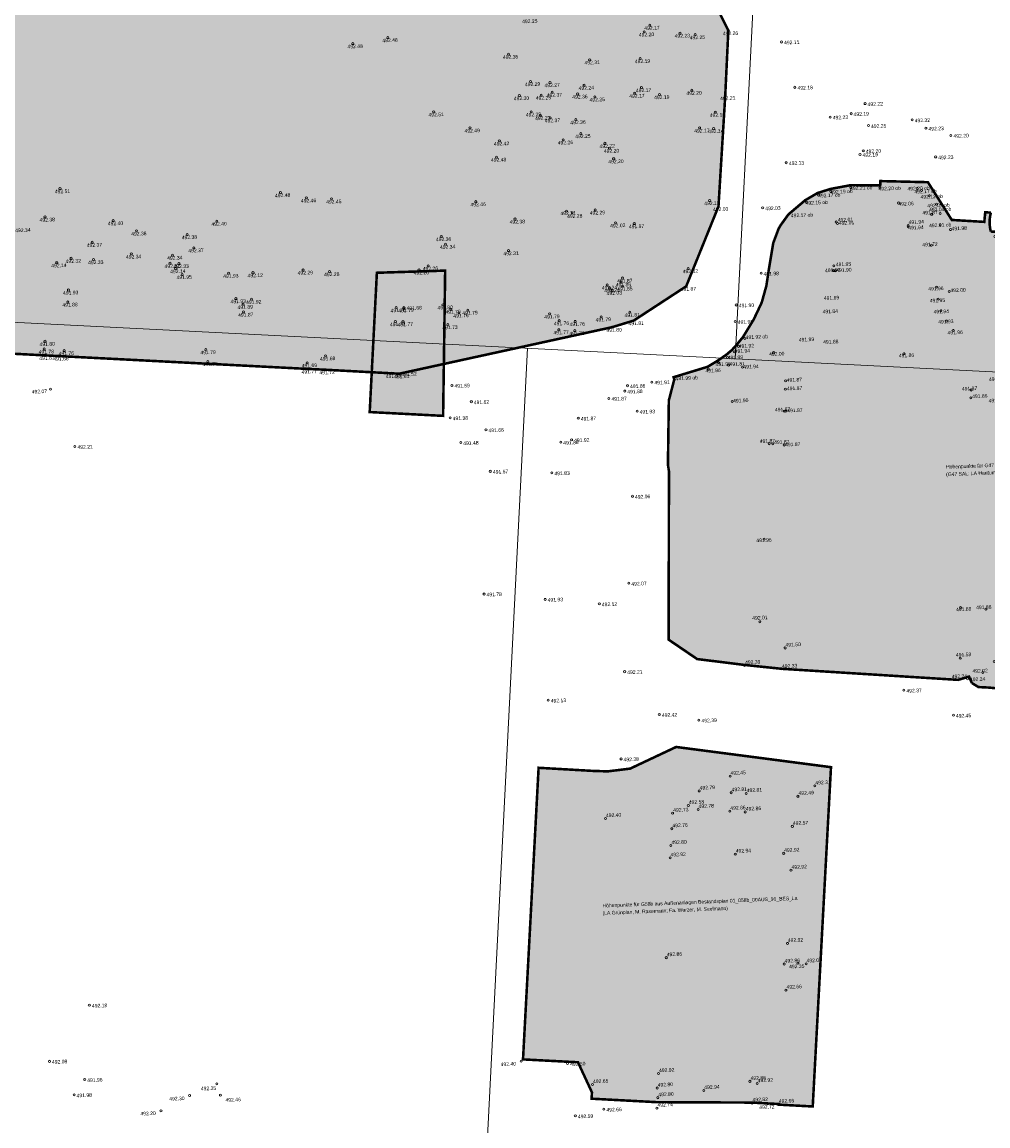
# Model space of a CAD drawing. Header units: millimetres. Extents: x 32690613 to 32693265, y 5342952 to 5344571.
# Tile 13 of 18: x 32692755 to 32692849, y 5344125 to 5344233. Entities that reach past the tile are written whole.
import ezdxf

# ---------------------------------------------------------------- set-up
doc = ezdxf.new("R2010")
doc.units = ezdxf.units.MM
doc.header["$LTSCALE"] = 20
doc.layers.get('0').update_dxf_attribs({"lineweight": 18})
doc.layers.get('Defpoints').update_dxf_attribs({"color": 11, "lineweight": 18})
for name, color, linetype, lineweight in [('Aufmaß_Schraff', 51, 'Continuous', 18), ('Aufmaß_Umriss', 40, 'Continuous', 18), ('Mpt-StBa_Höhe', 6, 'Continuous', 5), ('Mpt-StBa_Pkt', 4, 'Continuous', 9)]:
    doc.layers.add(name, color=color, linetype=linetype, lineweight=lineweight)
doc.styles.add('Arial', font='arial.ttf')

# ---------------------------------------------------------------- blocks, each defined once
blk = doc.blocks.new('A$C155A5C36')
at = {"layer": 'Aufmaß_Schraff'}
h = blk.add_hatch(color=256, dxfattribs=at)
h.dxf.hatch_style = 1
h.paths.add_polyline_path([(32692805.34, 5344160.08), (32692810.56, 5344159.78), (32692812.08, 5344159.73), (32692814.27, 5344160), (32692818.75, 5344162.11), (32692833.85, 5344160.14), (32692832.07, 5344127.06), (32692828.76, 5344127.24), (32692828.76, 5344127.3), (32692826.13, 5344127.44), (32692816.87, 5344127.48), (32692810.51, 5344127.82), (32692810.54, 5344128.44), (32692809.18, 5344131.37), (32692803.82, 5344131.65)])
at = {"layer": 'Aufmaß_Umriss', "const_width": 0.25}
blk.add_lwpolyline([(32692805.34, 5344160.08), (32692810.56, 5344159.78), (32692812.08, 5344159.73), (32692814.27, 5344160), (32692818.75, 5344162.11), (32692833.85, 5344160.14), (32692832.07, 5344127.06), (32692828.76, 5344127.24), (32692828.76, 5344127.3), (32692826.13, 5344127.44), (32692816.87, 5344127.48), (32692810.51, 5344127.82), (32692810.54, 5344128.44), (32692809.18, 5344131.37), (32692803.82, 5344131.65)], close=True, dxfattribs=at)
at = {"layer": 'Mpt-StBa_Pkt'}
for centre in [(32692824.01, 5344159.26), (32692820.99, 5344157.82), (32692824.11, 5344157.65), (32692832.27, 5344158.32), (32692825.59, 5344157.57), (32692830.63, 5344157.3), (32692818.41, 5344155.65), (32692819.94, 5344156.41), (32692820.9, 5344156.02), (32692823.99, 5344155.85), (32692825.49, 5344155.77), (32692811.86, 5344155.13), (32692818.33, 5344154.14), (32692830.08, 5344154.37), (32692818.24, 5344152.5), (32692818.16, 5344151.3), (32692824.52, 5344151.66), (32692829.24, 5344151.74), (32692829.95, 5344150.09), (32692829.6, 5344142.96), (32692817.79, 5344141.57), (32692829.29, 5344140.95), (32692830.63, 5344141.03), (32692831.42, 5344140.97), (32692829.46, 5344138.4), (32692817.04, 5344130.27), (32692810.59, 5344129.2), (32692816.9, 5344128.86), (32692821.45, 5344128.61), (32692825.95, 5344129.51), (32692826.66, 5344129.29), (32692816.97, 5344127.92), (32692816.88, 5344126.9), (32692826.15, 5344127.4), (32692827.7, 5344127.32), (32692828.72, 5344127.27)]:
    blk.add_circle(centre, 0.1, dxfattribs=at)
at = {"layer": 'Defpoints', "style": 'Arial'}
for s, p in [('Höhenpunkte für G58b aus Außenanlagen Bestandsplan 01_058b_00AUS_91_BES_La', (32692811.58, 5344146.46)), ('(LA Grünplan, M. Rasemann; Fa. Wurzer, M. Seelmann)', (32692811.58, 5344145.74))]:
    blk.add_text(s, height=0.35, rotation=2.2375, dxfattribs=at).set_placement(p)
at = {"layer": 'Mpt-StBa_Höhe', "style": 'Arial'}
for s, p in [('492.45 ', (32692824.06, 5344159.39)), ('492.31 ', (32692832.33, 5344158.45)), ('492.79 ', (32692821.05, 5344157.95)), ('492.81 ', (32692824.17, 5344157.78)), ('492.81 ', (32692825.64, 5344157.7)), ('492.49 ', (32692830.69, 5344157.43)), ('492.58 ', (32692819.99, 5344156.54)), ('492.40 ', (32692811.91, 5344155.26)), ('492.73 ', (32692818.47, 5344155.78)), ('492.78 ', (32692820.95, 5344156.15)), ('492.86 ', (32692824.04, 5344155.98)), ('492.86 ', (32692825.55, 5344155.9)), ('492.76 ', (32692818.39, 5344154.27)), ('492.57 ', (32692830.14, 5344154.5)), ('492.80 ', (32692818.3, 5344152.63)), ('492.92 ', (32692818.21, 5344151.43)), ('492.94 ', (32692824.57, 5344151.79)), ('492.92 ', (32692829.29, 5344151.87)), ('492.92 ', (32692830.01, 5344150.22)), ('492.92 ', (32692829.65, 5344143.09)), ('492.86 ', (32692817.84, 5344141.7)), ('492.86 ', (32692829.34, 5344141.08)), ('492.35 ', (32692829.77, 5344140.52)), ('492.05 ', (32692831.47, 5344141.1)), ('492.66 ', (32692829.52, 5344138.53)), ('492.92 ', (32692817.09, 5344130.4)), ('492.86 ', (32692826.01, 5344129.64)), ('492.92 ', (32692826.71, 5344129.42)), ('492.65 ', (32692810.65, 5344129.33)), ('492.80 ', (32692816.96, 5344128.99)), ('492.94 ', (32692821.5, 5344128.75)), ('492.80 ', (32692817.02, 5344128.05)), ('492.82 ', (32692826.21, 5344127.54)), ('492.66 ', (32692828.77, 5344127.4)), ('492.74 ', (32692816.94, 5344127.03)), ('492.72 ', (32692826.86, 5344126.81))]:
    blk.add_text(s, height=0.35, rotation=2.2375, dxfattribs=at).set_placement(p)
blk = doc.blocks.new('A$C78070446')
for p, q in [((4470129.58, 5343033.45), (4470100.95, 5342714.26)), ((4469482.47, 5342769.75), (4470232.05, 5342702.5)), ((4470080.73, 5342716.08), (4470043.07, 5342296.4))]:
    blk.add_line(p, q)
blk = doc.blocks.new('A$C6B13215B')
at = {"layer": 'Aufmaß_Schraff'}
h = blk.add_hatch(color=256, dxfattribs=at)
h.dxf.hatch_style = 1
edge = h.paths.add_edge_path()
edge.add_line((32692847.58, 5344168.35), (32692847.31, 5344168.97))
edge.add_line((32692847.31, 5344168.97), (32692846.25, 5344168.65))
edge.add_line((32692846.25, 5344168.65), (32692829.05, 5344169.73))
edge.add_line((32692829.05, 5344169.73), (32692826.83, 5344169.96))
edge.add_line((32692826.83, 5344169.96), (32692825.41, 5344170.11))
edge.add_line((32692825.41, 5344170.11), (32692820.8, 5344170.68))
edge.add_line((32692820.8, 5344170.68), (32692818.02, 5344172.57))
edge.add_line((32692818.02, 5344172.57), (32692818.05, 5344189))
edge.add_line((32692818.05, 5344189), (32692817.95, 5344189.62))
edge.add_line((32692817.95, 5344189.62), (32692818.04, 5344195.9))
edge.add_line((32692818.04, 5344195.9), (32692818.57, 5344197.94))
edge.add_line((32692818.57, 5344197.94), (32692818.5, 5344198.16))
edge.add_line((32692818.5, 5344198.16), (32692821.81, 5344199.17))
edge.add_line((32692821.81, 5344199.17), (32692822.79, 5344199.76))
edge.add_line((32692822.79, 5344199.76), (32692823.62, 5344200.33))
edge.add_line((32692823.62, 5344200.33), (32692824.19, 5344200.81))
edge.add_line((32692824.19, 5344200.81), (32692824.65, 5344201.32))
edge.add_line((32692824.65, 5344201.32), (32692825.26, 5344202.06))
edge.add_line((32692825.26, 5344202.06), (32692826.31, 5344203.78))
edge.add_line((32692826.31, 5344203.78), (32692826.98, 5344205.19))
edge.add_line((32692826.98, 5344205.19), (32692827.1, 5344205.45))
edge.add_line((32692827.1, 5344205.45), (32692827.55, 5344207.07))
edge.add_line((32692827.55, 5344207.07), (32692827.79, 5344208.67))
edge.add_line((32692827.79, 5344208.67), (32692828.22, 5344211.24))
edge.add_line((32692828.22, 5344211.24), (32692828.75, 5344212.65))
edge.add_line((32692828.75, 5344212.65), (32692828.93, 5344212.96))
edge.add_line((32692828.93, 5344212.96), (32692829.69, 5344214.02))
edge.add_line((32692829.69, 5344214.02), (32692831.33, 5344215.41))
edge.add_line((32692831.33, 5344215.41), (32692832.53, 5344216.11))
edge.add_line((32692832.53, 5344216.11), (32692833.79, 5344216.51))
edge.add_line((32692833.79, 5344216.51), (32692835.77, 5344216.88))
edge.add_line((32692835.77, 5344216.88), (32692838.65, 5344216.86))
edge.add_line((32692838.65, 5344216.86), (32692838.67, 5344217.28))
edge.add_line((32692838.67, 5344217.28), (32692843.3, 5344217.17))
edge.add_line((32692843.3, 5344217.17), (32692845.63, 5344213.49))
edge.add_line((32692845.63, 5344213.49), (32692848.8, 5344213.3))
edge.add_line((32692848.8, 5344213.3), (32692848.89, 5344214.24))
edge.add_line((32692848.89, 5344214.24), (32692849.44, 5344214.2))
edge.add_arc((32692852.97, 5344213.27), 3.66, 165.2846, 194.266)
edge.add_line((32692849.43, 5344212.37), (32692849.6, 5344212.36))
edge.add_line((32692849.6, 5344212.36), (32692849.6, 5344212.35))
edge.add_line((32692849.6, 5344212.35), (32692854.13, 5344212.12))
edge.add_line((32692854.13, 5344212.12), (32692853.8, 5344205.57))
edge.add_line((32692853.8, 5344205.57), (32692855.51, 5344205.5))
edge.add_line((32692855.51, 5344205.5), (32692856.36, 5344203.1))
edge.add_line((32692856.36, 5344203.1), (32692857.83, 5344201.03))
edge.add_line((32692857.83, 5344201.03), (32692858.59, 5344201.2))
edge.add_line((32692858.59, 5344201.2), (32692863.88, 5344201.25))
edge.add_line((32692863.88, 5344201.25), (32692868.92, 5344201.15))
edge.add_line((32692868.92, 5344201.15), (32692870.8, 5344200.83))
edge.add_line((32692870.8, 5344200.83), (32692871.57, 5344200.5))
edge.add_line((32692871.57, 5344200.5), (32692872.37, 5344200.18))
edge.add_line((32692872.37, 5344200.18), (32692873.05, 5344199.58))
edge.add_line((32692873.05, 5344199.58), (32692877.71, 5344198.77))
edge.add_line((32692877.71, 5344198.77), (32692878.34, 5344198.64))
edge.add_line((32692878.34, 5344198.64), (32692879.31, 5344198.52))
edge.add_line((32692879.31, 5344198.52), (32692878.72, 5344195.57))
edge.add_line((32692878.72, 5344195.57), (32692879.11, 5344193.31))
edge.add_line((32692879.11, 5344193.31), (32692879.05, 5344192.84))
edge.add_line((32692879.05, 5344192.84), (32692879.42, 5344192.03))
edge.add_line((32692879.42, 5344192.03), (32692879.31, 5344191.48))
edge.add_line((32692879.31, 5344191.48), (32692882.68, 5344188.83))
edge.add_line((32692882.68, 5344188.83), (32692883.13, 5344188.28))
edge.add_line((32692883.13, 5344188.28), (32692883.1, 5344187.75))
edge.add_line((32692883.1, 5344187.75), (32692883.54, 5344186.95))
edge.add_line((32692883.54, 5344186.95), (32692882.8, 5344180.36))
edge.add_line((32692882.8, 5344180.36), (32692882.63, 5344173.16))
edge.add_line((32692882.63, 5344173.16), (32692882.33, 5344169.69))
edge.add_line((32692882.33, 5344169.69), (32692881.88, 5344167.76))
edge.add_line((32692881.88, 5344167.76), (32692881.36, 5344167.53))
edge.add_line((32692881.36, 5344167.53), (32692878.91, 5344167.91))
edge.add_line((32692878.91, 5344167.91), (32692878.29, 5344167.73))
edge.add_line((32692878.29, 5344167.73), (32692878.08, 5344166.77))
edge.add_line((32692878.08, 5344166.77), (32692877.51, 5344166.67))
edge.add_line((32692877.51, 5344166.67), (32692877.15, 5344166.24))
edge.add_line((32692877.15, 5344166.24), (32692872.04, 5344166.28))
edge.add_line((32692872.04, 5344166.28), (32692866.24, 5344166.2))
edge.add_line((32692866.24, 5344166.2), (32692849.25, 5344167.9))
edge.add_line((32692849.25, 5344167.9), (32692848.23, 5344167.95))
edge.add_line((32692848.23, 5344167.95), (32692847.58, 5344168.35))
at = {"layer": 'Aufmaß_Umriss', "const_width": 0.25}
blk.add_lwpolyline([(32692847.58, 5344168.35), (32692847.31, 5344168.97), (32692846.25, 5344168.65), (32692829.05, 5344169.73), (32692826.83, 5344169.96), (32692825.41, 5344170.11), (32692820.8, 5344170.68), (32692818.02, 5344172.57), (32692818.05, 5344189), (32692817.95, 5344189.62), (32692818.04, 5344195.9), (32692818.57, 5344197.94), (32692818.5, 5344198.16), (32692821.81, 5344199.17), (32692822.79, 5344199.76), (32692823.62, 5344200.33), (32692824.19, 5344200.81), (32692824.65, 5344201.32), (32692825.26, 5344202.06), (32692826.31, 5344203.78), (32692826.98, 5344205.19), (32692827.1, 5344205.45), (32692827.55, 5344207.07), (32692827.79, 5344208.67), (32692828.22, 5344211.24), (32692828.75, 5344212.65), (32692828.93, 5344212.96), (32692829.69, 5344214.02), (32692831.33, 5344215.41), (32692832.53, 5344216.11), (32692833.79, 5344216.51), (32692835.77, 5344216.88), (32692838.65, 5344216.86), (32692838.67, 5344217.28), (32692843.3, 5344217.17), (32692845.63, 5344213.49), (32692848.8, 5344213.3), (32692848.89, 5344214.24), (32692849.44, 5344214.2, 0.127134), (32692849.43, 5344212.37), (32692849.6, 5344212.36), (32692849.6, 5344212.35), (32692854.13, 5344212.12), (32692853.8, 5344205.57), (32692855.51, 5344205.5), (32692856.36, 5344203.1), (32692857.83, 5344201.03), (32692858.59, 5344201.2), (32692863.88, 5344201.25), (32692868.92, 5344201.15), (32692870.8, 5344200.83), (32692871.57, 5344200.5), (32692872.37, 5344200.18), (32692873.05, 5344199.58), (32692877.71, 5344198.77), (32692878.34, 5344198.64), (32692879.31, 5344198.52), (32692878.72, 5344195.57), (32692879.11, 5344193.31), (32692879.05, 5344192.84), (32692879.42, 5344192.03), (32692879.31, 5344191.48), (32692882.68, 5344188.83), (32692883.13, 5344188.28), (32692883.1, 5344187.75), (32692883.54, 5344186.95), (32692882.8, 5344180.36), (32692882.63, 5344173.16), (32692882.33, 5344169.69), (32692881.88, 5344167.76), (32692881.36, 5344167.53), (32692878.91, 5344167.91), (32692878.29, 5344167.73), (32692878.08, 5344166.77), (32692877.51, 5344166.67), (32692877.15, 5344166.24), (32692872.04, 5344166.28), (32692866.24, 5344166.2), (32692849.25, 5344167.9), (32692848.23, 5344167.95), (32692847.58, 5344168.35)], format="xyb", dxfattribs=at)
at = {"layer": 'Mpt-StBa_Pkt'}
for centre in [(32692832.63, 5344215.9), (32692833.85, 5344216.28), (32692835.79, 5344216.64), (32692838.62, 5344216.62), (32692842.25, 5344216.55), (32692842.67, 5344216.37), (32692843.42, 5344215.85), (32692831.47, 5344215.22), (32692840.45, 5344215.14), (32692844.15, 5344215.02), (32692843.66, 5344214.04), (32692844.5, 5344214.12), (32692850.35, 5344213.7), (32692834.36, 5344213.29), (32692834.49, 5344213.14), (32692841.37, 5344212.82), (32692841.38, 5344212.95), (32692844.49, 5344213.01), (32692845.52, 5344212.55), (32692849.82, 5344211.88), (32692853.91, 5344211.96), (32692843.65, 5344211.02), (32692834.12, 5344208.55), (32692834.13, 5344209.01), (32692834.25, 5344208.54), (32692844.16, 5344206.93), (32692845.38, 5344206.51), (32692844.3, 5344205.76), (32692844.56, 5344204.64), (32692845.1, 5344203.63), (32692825.45, 5344201.93), (32692845.76, 5344202.72), (32692824.83, 5344201.17), (32692823.77, 5344200.07), (32692824.41, 5344200.64), (32692828.26, 5344200.55), (32692840.96, 5344200.45), (32692857.3, 5344199.78), (32692821.9, 5344198.95), (32692822.92, 5344199.56), (32692823.87, 5344199.35), (32692825.23, 5344199.13), (32692870.41, 5344199.08), (32692818.57, 5344197.94), (32692829.43, 5344197.8), (32692850.05, 5344198.06), (32692851, 5344198.01, 0), (32692876.22, 5344197.58), (32692829.4, 5344197), (32692847.51, 5344196.91), (32692824.22, 5344195.79), (32692847.48, 5344196.14), (32692849.95, 5344195.99), (32692829.29, 5344194.85), (32692829.44, 5344194.84), (32692827.83, 5344191.68), (32692828.17, 5344191.67), (32692829.29, 5344191.55), (32692876.17, 5344191.77), (32692880.71, 5344187.84), (32692857.45, 5344184.07), (32692861.51, 5344183.73), (32692865.37, 5344183.67), (32692827.34, 5344182.37), (32692869.5, 5344183.32), (32692873.26, 5344183.26), (32692846.49, 5344175.7), (32692848.96, 5344175.55), (32692826.92, 5344174.32), (32692829.37, 5344171.76), (32692846.46, 5344170.77), (32692876.09, 5344171.03), (32692879.95, 5344170.99, 0), (32692825.42, 5344170.05), (32692829.05, 5344169.73), (32692849.77, 5344170.44, 0), (32692846.25, 5344168.65), (32692848.66, 5344169.37), (32692875.43, 5344169.05, 0)]:
    blk.add_ellipse(centre, major_axis=(0.0679, 0.0734), ratio=1, dxfattribs=at)
at = {"layer": 'Defpoints', "style": 'Arial'}
for s, p in [('Höhenpunkte für G47 SAL und G48 Wertstoffhof aus Außenanlagen Bestandsplan', (32692845.08, 5344189.23)), ('(G47 SAL: LA Hautum; Fa. Huber Landschaftsbau. G48 Wertstoffhof: LA Hautum; Fa. ?)', (32692845.08, 5344188.51))]:
    blk.add_text(s, height=0.35, rotation=2.2375, dxfattribs=at).set_placement(p)
at = {"layer": 'Mpt-StBa_Höhe', "style": 'Arial'}
for s, p in [('492.17 ob', (32692832.6, 5344215.68)), ('492.19 ob', (32692833.79, 5344216.04)), ('492.21 ob', (32692835.72, 5344216.39)), ('492.20 ob', (32692838.49, 5344216.35)), ('492.20 ob', (32692841.31, 5344216.35)), ('492.17 ob', (32692841.99, 5344216.06)), ('492.12 ob', (32692842.59, 5344215.56)), ('492.15 ob', (32692831.38, 5344214.97)), ('492.06', (32692840.43, 5344214.87)), ('492.09 ob', (32692843.25, 5344214.7)), ('492.17 ob', (32692829.94, 5344213.74)), ('492.01 ', (32692834.52, 5344213.31)), ('491.87 ', (32692842.77, 5344214.01)), ('492.04 ob', (32692843.42, 5344214.3)), ('491.97 ', (32692850.41, 5344213.5)), ('492.01 ', (32692834.63, 5344213.02)), ('491.94 ', (32692841.39, 5344212.55)), ('491.94 ', (32692841.42, 5344213.09)), ('492.01 ob', (32692843.42, 5344212.77)), ('491.98 ', (32692845.62, 5344212.47)), ('491.92 ', (32692849.9, 5344211.74)), ('491.88 ', (32692853.23, 5344211.66)), ('491.72 ', (32692842.76, 5344210.9)), ('491.90 ', (32692833.27, 5344208.39)), ('491.95 ', (32692834.33, 5344208.97)), ('491.90 ', (32692834.37, 5344208.42)), ('491.96 ', (32692843.34, 5344206.6)), ('492.00', (32692845.5, 5344206.45)), ('491.69 ', (32692833.16, 5344205.69)), ('491.95 ', (32692843.49, 5344205.44)), ('491.84 ', (32692833.04, 5344204.37)), ('491.94 ', (32692843.86, 5344204.36)), ('491.93 ', (32692844.31, 5344203.38)), ('491.92 ob', (32692825.54, 5344201.87)), ('491.99 ', (32692830.72, 5344201.63)), ('491.96 ', (32692845.22, 5344202.32)), ('491.94', (32692824.47, 5344200.52)), ('491.92', (32692824.86, 5344201.01)), ('491.88 ', (32692833.09, 5344201.41)), ('491.99', (32692823.79, 5344199.89)), ('492.00', (32692827.82, 5344200.23)), ('491.86 ', (32692840.47, 5344200.08)), ('492. ', (32692856.67, 5344199.51)), ('491.96', (32692821.61, 5344198.61)), ('491.96', (32692822.6, 5344199.24)), ('491.81', (32692823.97, 5344199.25)), ('491.94', (32692825.31, 5344198.99)), ('492.00', (32692870.08, 5344198.76)), ('491.99 ob', (32692818.71, 5344197.86)), ('491.87', (32692829.54, 5344197.7)), ('491.93 ', (32692849.26, 5344197.78)), ('492.01 ', (32692851.13, 5344197.91)), ('491.98 ', (32692875.87, 5344197.25)), ('491.87', (32692829.56, 5344196.88)), ('491.87 ', (32692846.62, 5344196.85)), ('491.86 ', (32692847.62, 5344196.11)), ('491.90', (32692824.31, 5344195.68)), ('491.86 ', (32692849.23, 5344195.69)), ('491.87', (32692828.39, 5344194.81)), ('491.87', (32692829.59, 5344194.73)), ('491.87', (32692826.91, 5344191.74)), ('491.87', (32692828.31, 5344191.64)), ('491.87', (32692829.38, 5344191.41)), ('491.95 ', (32692875.91, 5344191.44)), ('492.01 ', (32692880.28, 5344187.5)), ('491.73 ', (32692857.61, 5344183.98)), ('491.75 ', (32692861.6, 5344183.6)), ('491.72 ', (32692865.46, 5344183.57)), ('491.76 ', (32692869.61, 5344183.22)), ('491.96 ', (32692826.58, 5344182.07)), ('491.74 ', (32692873.38, 5344183.14)), ('491.88', (32692846.05, 5344175.34)), ('491.88 ', (32692848.01, 5344175.53)), ('492.01 ', (32692826.18, 5344174.51)), ('491.50 ', (32692829.42, 5344171.89)), ('491.53 ', (32692846.04, 5344170.91)), ('492.02', (32692849.82, 5344170.23)), ('491.98 ', (32692876.21, 5344170.96)), ('492.02 ', (32692879.71, 5344170.68)), ('492.39 ', (32692825.48, 5344170.18)), ('492.33 ', (32692829.08, 5344169.81)), ('492.02', (32692847.65, 5344169.33)), ('492.24 ', (32692845.63, 5344168.8)), ('492.01 ', (32692874.99, 5344168.75))]:
    blk.add_text(s, height=0.35, rotation=2.2375, dxfattribs=at).set_placement(p)
blk = doc.blocks.new('A$C2E607BD9')
at = {"layer": 'Aufmaß_Umriss', "const_width": 0.25}
blk.add_lwpolyline([(32692728, 5344201.8), (32692757.17, 5344200.29), (32692758.54, 5344200.22), (32692782.76, 5344198.97), (32692784.49, 5344198.89), (32692790.98, 5344198.54), (32692791.75, 5344198.5), (32692812.49, 5344203.03), (32692814.62, 5344203.68), (32692819.73, 5344207.02), (32692822.88, 5344214.81), (32692823.54, 5344225.63), (32692823.84, 5344231.95), (32692823.03, 5344233.58)], dxfattribs=at)
at = {"layer": 'Mpt-StBa_Pkt'}
for centre in [(32692816.18, 5344232.49), (32692823.84, 5344231.95), (32692790.63, 5344231.28), (32692815.64, 5344231.83), (32692819.13, 5344231.71), (32692820.6, 5344231.56), (32692787.23, 5344230.68), (32692802.4, 5344229.65), (32692810.32, 5344229.11), (32692815.25, 5344229.23), (32692804.54, 5344226.99), (32692806.45, 5344226.89), (32692809.77, 5344226.63), (32692803.46, 5344225.62), (32692805.59, 5344225.66), (32692806.66, 5344225.95), (32692809.15, 5344225.77), (32692810.83, 5344225.49), (32692814.71, 5344225.85), (32692815.36, 5344226.41), (32692817.13, 5344225.72), (32692820.28, 5344226.13), (32692823.54, 5344225.63), (32692795.11, 5344224.04), (32692804.62, 5344224.03), (32692805.53, 5344223.68), (32692806.47, 5344223.45), (32692808.97, 5344223.28), (32692822.57, 5344223.99), (32692798.65, 5344222.46), (32692821.04, 5344222.47), (32692822.41, 5344222.41), (32692801.51, 5344221.2), (32692807.73, 5344221.3), (32692809.45, 5344221.92), (32692811.81, 5344220.96), (32692812.24, 5344220.49), (32692801.23, 5344219.62), (32692812.66, 5344219.46), (32692758.67, 5344216.54), (32692780.16, 5344216.16), (32692782.69, 5344215.64), (32692785.15, 5344215.54), (32692799.22, 5344215.27), (32692822.02, 5344215.39), (32692822.88, 5344214.81), (32692757.21, 5344213.78), (32692803.04, 5344213.58), (32692808.05, 5344214.34), (32692808.62, 5344214.18), (32692810.85, 5344214.46), (32692763.86, 5344213.42), (32692773.96, 5344213.37), (32692812.84, 5344213.21), (32692814.67, 5344213.13), (32692766.14, 5344212.42), (32692771.08, 5344212.07), (32692795.85, 5344211.88), (32692761.81, 5344211.31), (32692771.72, 5344210.78), (32692796.26, 5344211.13), (32692802.41, 5344210.5), (32692758.35, 5344209.32), (32692759.75, 5344209.75), (32692761.94, 5344209.63), (32692765.63, 5344210.18), (32692769.64, 5344210.06), (32692769.4, 5344209.27), (32692769.95, 5344208.75), (32692770.27, 5344209.24), (32692775.12, 5344208.3), (32692777.49, 5344208.35), (32692782.37, 5344208.61), (32692784.95, 5344208.46), (32692793.68, 5344208.61), (32692794.57, 5344209.02), (32692819.93, 5344208.76), (32692770.58, 5344208.18), (32692812.03, 5344207.15), (32692813.4, 5344207.44), (32692813.52, 5344207.83), (32692759.49, 5344206.66), (32692812.27, 5344206.88), (32692812.5, 5344206.63), (32692813.53, 5344207.04), (32692819.73, 5344207.02), (32692759.44, 5344205.49), (32692775.83, 5344205.82), (32692776.52, 5344205.27), (32692777.34, 5344205.77), (32692796.02, 5344205.22), (32692776.56, 5344204.52), (32692791.45, 5344204.95), (32692792.19, 5344204.94), (32692796.78, 5344204.78), (32692797.56, 5344204.43), (32692798.43, 5344204.7), (32692806.42, 5344204.33), (32692811.44, 5344204.05), (32692814.23, 5344204.49), (32692791.37, 5344203.59), (32692792.12, 5344203.57), (32692796.49, 5344203.3), (32692807.35, 5344203.67), (32692808.9, 5344203.6), (32692812.49, 5344203.03), (32692814.62, 5344203.68), (32692807.31, 5344202.79), (32692808.87, 5344202.7), (32692757.13, 5344200.91), (32692757.21, 5344201.66), (32692759.07, 5344200.75), (32692772.9, 5344200.85), (32692757.17, 5344200.29), (32692758.54, 5344200.22), (32692773.09, 5344199.7), (32692784.56, 5344200.24), (32692782.76, 5344198.97), (32692782.77, 5344199.57), (32692784.49, 5344198.89), (32692790.98, 5344198.54), (32692791.75, 5344198.5)]:
    blk.add_circle(centre, 0.1, dxfattribs=at)
at = {"layer": 'Mpt-StBa_Höhe', "style": 'Arial'}
for s, p in [('492.25', (32692803.74, 5344232.66)), ('492.17', (32692815.65, 5344232.01)), ('492.48', (32692790.11, 5344230.81)), ('492.20', (32692815.12, 5344231.36)), ('492.23', (32692818.61, 5344231.24)), ('492.25', (32692820.08, 5344231.09)), ('492.26', (32692823.31, 5344231.48)), ('492.48', (32692786.71, 5344230.21)), ('492.35', (32692801.87, 5344229.18)), ('492.35', (32692801.87, 5344229.18)), ('492.31', (32692809.82, 5344228.64)), ('492.31', (32692809.82, 5344228.64)), ('492.19', (32692814.73, 5344228.76)), ('492.19', (32692814.73, 5344228.76)), ('492.29', (32692804.01, 5344226.52)), ('492.27', (32692805.92, 5344226.42)), ('492.30', (32692802.93, 5344225.15)), ('492.25', (32692805.07, 5344225.19)), ('492.37', (32692806.14, 5344225.47)), ('492.36', (32692808.63, 5344225.3)), ('492.24', (32692809.25, 5344226.16)), ('492.17', (32692814.18, 5344225.38)), ('492.17', (32692814.83, 5344225.93)), ('492.19', (32692816.61, 5344225.25)), ('492.20', (32692819.76, 5344225.66)), ('492.21', (32692823.04, 5344225.16)), ('492.25', (32692810.31, 5344225.02)), ('492.51', (32692794.61, 5344223.56)), ('492.28', (32692804.1, 5344223.56)), ('492.27', (32692805, 5344223.21)), ('492.37', (32692805.95, 5344222.98)), ('492.18', (32692822.04, 5344223.52)), ('492.49', (32692798.12, 5344221.99)), ('492.36', (32692808.44, 5344222.81)), ('492.17', (32692820.52, 5344221.99)), ('492.14', (32692821.88, 5344221.94)), ('492.26', (32692807.21, 5344220.83)), ('492.25', (32692808.92, 5344221.45)), ('492.42', (32692800.99, 5344220.73)), ('492.22', (32692811.29, 5344220.49)), ('492.20', (32692811.71, 5344220.02)), ('492.48', (32692800.7, 5344219.15)), ('492.20', (32692812.14, 5344218.99)), ('492.51', (32692758.17, 5344216.07)), ('492.48', (32692779.64, 5344215.69)), ('492.46', (32692782.17, 5344215.17)), ('492.45', (32692784.63, 5344215.07)), ('492.46', (32692798.7, 5344214.8)), ('492.12', (32692821.5, 5344214.92)), ('492.38', (32692756.69, 5344213.31)), ('492.31', (32692807.47, 5344213.95)), ('492.28', (32692808.12, 5344213.67)), ('492.29', (32692810.33, 5344213.99)), ('492.03', (32692822.35, 5344214.34)), ('492.34', (32692754.31, 5344212.29)), ('492.40', (32692763.34, 5344212.95)), ('492.40', (32692773.44, 5344212.9)), ('492.38', (32692802.52, 5344213.11)), ('492.02', (32692812.32, 5344212.74)), ('491.97', (32692814.15, 5344212.66)), ('492.38', (32692765.62, 5344211.95)), ('492.38', (32692770.55, 5344211.6)), ('492.36', (32692795.33, 5344211.41)), ('492.37', (32692761.29, 5344210.84)), ('492.37', (32692761.29, 5344210.84)), ('492.37', (32692771.19, 5344210.31)), ('492.34', (32692795.73, 5344210.66)), ('492.32', (32692759.23, 5344209.28)), ('492.33', (32692761.42, 5344209.16)), ('492.34', (32692765.11, 5344209.7)), ('492.34', (32692769.12, 5344209.59)), ('492.31', (32692801.91, 5344210.03)), ('492.14', (32692757.82, 5344208.85)), ('492.32', (32692768.88, 5344208.8)), ('492.14', (32692769.42, 5344208.28)), ('492.33', (32692769.74, 5344208.77)), ('492.29', (32692781.85, 5344208.14)), ('492.28', (32692784.43, 5344207.99)), ('492.26', (32692793.16, 5344208.14)), ('492.26', (32692794.05, 5344208.55)), ('492.02', (32692819.4, 5344208.29)), ('491.95', (32692770.05, 5344207.71)), ('491.93', (32692774.59, 5344207.83)), ('492.12', (32692776.97, 5344207.88)), ('491.86', (32692812.87, 5344206.97)), ('491.87', (32692813, 5344207.35)), ('491.93', (32692758.97, 5344206.19)), ('492.24', (32692811.51, 5344206.68)), ('492.24', (32692811.75, 5344206.41)), ('492.03', (32692811.98, 5344206.16)), ('491.85', (32692813.01, 5344206.57)), ('491.87', (32692819.21, 5344206.55)), ('491.88', (32692758.91, 5344205.02)), ('491.93', (32692775.31, 5344205.35)), ('491.89', (32692776, 5344204.8)), ('491.92', (32692776.82, 5344205.29)), ('491.80', (32692795.49, 5344204.75)), ('491.87', (32692776.04, 5344204.04)), ('491.78', (32692790.92, 5344204.48)), ('491.79', (32692791.67, 5344204.47)), ('491.79', (32692796.26, 5344204.33)), ('491.76', (32692797.03, 5344203.96)), ('491.79', (32692797.91, 5344204.23)), ('491.79', (32692805.9, 5344203.86)), ('491.81', (32692813.73, 5344204.02)), ('491.77', (32692790.85, 5344203.12)), ('491.77', (32692791.6, 5344203.1)), ('491.73', (32692795.96, 5344202.82)), ('491.76', (32692806.83, 5344203.2)), ('491.76', (32692808.37, 5344203.13)), ('491.79', (32692810.91, 5344203.58)), ('491.80', (32692811.96, 5344202.56)), ('491.81', (32692814.12, 5344203.21)), ('491.77', (32692806.79, 5344202.32)), ('491.78', (32692808.35, 5344202.23)), ('491.78', (32692756.6, 5344200.44)), ('491.80', (32692756.69, 5344201.19)), ('491.79', (32692772.37, 5344200.38)), ('491.87', (32692756.65, 5344199.82)), ('491.86', (32692758.02, 5344199.75)), ('491.76', (32692758.55, 5344200.28)), ('491.68', (32692784.03, 5344199.77)), ('491.77', (32692772.56, 5344199.23)), ('491.77', (32692782.24, 5344198.5)), ('491.69', (32692782.25, 5344199.1)), ('491.72', (32692783.97, 5344198.42)), ('491.63', (32692790.45, 5344198.07)), ('491.61', (32692791.25, 5344198.03))]:
    blk.add_text(s, height=0.35, rotation=2.2375, dxfattribs=at).set_placement(p)
blk = doc.blocks.new('A$C321062E2')
at = {"layer": 'Aufmaß_Schraff'}
h = blk.add_hatch(color=256, dxfattribs=at)
h.dxf.hatch_style = 1
h.paths.add_polyline_path([(32692589.16, 5344387.08), (32692831.12, 5344372.78), (32692831.1, 5344368.56), (32692692.58, 5344376.55), (32692689.27, 5344374.23), (32692681.97, 5344377.03), (32692668.62, 5344377.53), (32692667.81, 5344374.05), (32692653.18, 5344374.82), (32692653.33, 5344380.28), (32692624.35, 5344381.07), (32692623.85, 5344378.73), (32692616.72, 5344379.23), (32692612.99, 5344382.41), (32692590.62, 5344382.71), (32692589.25, 5344383.14), (32692588.89, 5344383.35)])
h.paths.add_polyline_path([(32692814.39, 5344272.86), (32692819.34, 5344349.53), (32692823.4, 5344349.22), (32692818.62, 5344272.76)])
h.paths.add_polyline_path([(32692789.78, 5344458.67), (32692799.86, 5344457.97), (32692795.67, 5344440.98), (32692789.51, 5344441.38)])
h.paths.add_polyline_path([(32692543.39, 5344377.32), (32692549.95, 5344377.06), (32692547.03, 5344361.6), (32692543.47, 5344362.27)])
h.paths.add_polyline_path([(32692796.1, 5344199.45), (32692812.49, 5344203.03), (32692814.62, 5344203.68), (32692819.73, 5344207.02), (32692822.88, 5344214.81), (32692823.54, 5344225.63), (32692823.84, 5344231.95), (32692823.03, 5344233.58), (32692823.01, 5344234.64), (32692823.15, 5344238.72), (32692824.7, 5344248.47), (32692823.91, 5344248.73), (32692817.46, 5344270.2), (32692815.88, 5344270.27), (32692781.61, 5344270.15), (32692690.12, 5344276.21), (32692688.54, 5344276.11), (32692690.26, 5344317.11), (32692697.18, 5344329.32), (32692697.35, 5344339.16), (32692684.2, 5344339.39), (32692672.54, 5344328.19), (32692675.06, 5344313.22), (32692678.37, 5344307.03), (32692678.6, 5344288.75), (32692671.17, 5344283.6), (32692670.69, 5344265.75), (32692676.12, 5344221.48), (32692643.32, 5344228.99), (32692600.99, 5344203.75), (32692666.6, 5344202.13), (32692662.15, 5344107.83), (32692663.33, 5344084.15), (32692436.87, 5344096.13), (32692441.85, 5344221.24), (32692428.17, 5344221.79), (32692425.66, 5344164.48), (32692411.09, 5344164.95), (32692406.06, 5344079.87), (32692429.48, 5344079.62), (32692435.96, 5344084.09), (32692672.49, 5344070.02), (32692692.85, 5344064.48), (32692698.21, 5344132.93), (32692689.09, 5344189.81), (32692734.17, 5344190.46), (32692751.82, 5344191.07), (32692750.28, 5344200.65), (32692757.17, 5344200.29), (32692758.54, 5344200.22), (32692782.76, 5344198.97), (32692784.49, 5344198.89), (32692789.07, 5344198.64), (32692788.87, 5344194.76), (32692796.03, 5344194.39)])
at = {"layer": 'Aufmaß_Umriss', "const_width": 0.25}
blk.add_lwpolyline([(32692789.57, 5344208.34), (32692788.87, 5344194.76), (32692796.03, 5344194.39), (32692796.23, 5344208.55)], close=True, dxfattribs=at)
at = {"layer": 'Mpt-StBa_Pkt'}
for centre in [(32692792.22, 5344204.93, 491.68), (32692791.73, 5344198.48, 491.52)]:
    blk.add_ellipse(centre, major_axis=(-0.0707, 0.0707), ratio=1, start_param=3.926991, end_param=10.210176, dxfattribs=at)
at = {"layer": 'Mpt-StBa_Höhe', "style": 'Arial'}
for s, p in [('491,68', (32692792.47, 5344204.71)), ('491,52', (32692791.97, 5344198.26))]:
    blk.add_text(s, height=0.35, rotation=2.2375, dxfattribs=at).set_placement(p)

msp = doc.modelspace()

# ---------------------------------------------------------------- linework, layer by layer
at = {"layer": 'Mpt-StBa_Pkt'}
for centre in [(32692829.03, 5344230.84), (32692829.03, 5344230.84), (32692830.33, 5344226.42), (32692830.33, 5344226.42), (32692837.17, 5344224.83), (32692837.17, 5344224.83), (32692833.77, 5344223.52), (32692833.77, 5344223.52), (32692835.81, 5344223.85), (32692835.81, 5344223.85), (32692837.51, 5344222.69), (32692837.51, 5344222.69), (32692841.76, 5344223.24), (32692841.76, 5344223.24), (32692843.11, 5344222.43), (32692843.11, 5344222.43), (32692845.54, 5344221.73), (32692837, 5344220.23), (32692837, 5344220.23), (32692829.49, 5344219.07), (32692829.49, 5344219.07), (32692836.68, 5344219.88), (32692836.68, 5344219.88), (32692844.06, 5344219.63), (32692844.06, 5344219.63), (32692827.19, 5344214.67), (32692827.19, 5344214.67), (32692827.04, 5344208.3), (32692827.04, 5344208.3), (32692824.61, 5344205.2), (32692824.61, 5344205.2), (32692824.51, 5344203.58), (32692824.51, 5344203.58), (32692816.38, 5344197.68), (32692816.38, 5344197.68), (32692757.74, 5344197), (32692757.74, 5344197), (32692796.89, 5344197.36), (32692796.89, 5344197.36), (32692813.74, 5344196.81), (32692813.74, 5344196.81), (32692814, 5344197.33), (32692798.78, 5344195.77), (32692798.78, 5344195.77), (32692812.19, 5344196.09), (32692812.19, 5344196.09), (32692814.95, 5344194.84), (32692814.95, 5344194.84), (32692796.72, 5344194.2), (32692796.72, 5344194.2), (32692809.21, 5344194.16), (32692809.21, 5344194.16), (32692800.21, 5344193.03), (32692800.21, 5344193.03), (32692808.56, 5344192.06), (32692808.56, 5344192.06), (32692760.12, 5344191.4), (32692760.12, 5344191.4), (32692797.75, 5344191.79), (32692797.75, 5344191.79), (32692807.5, 5344191.83), (32692807.5, 5344191.83), (32692800.63, 5344188.98), (32692800.63, 5344188.98), (32692806.64, 5344188.83), (32692806.64, 5344188.83), (32692814.49, 5344186.55), (32692814.49, 5344186.55), (32692814.13, 5344178.07), (32692814.13, 5344178.07), (32692800.02, 5344177.02), (32692800.02, 5344177.02), (32692805.98, 5344176.5), (32692805.98, 5344176.5), (32692811.26, 5344176.06), (32692811.26, 5344176.06), (32692813.73, 5344169.45), (32692813.73, 5344169.45), (32692847.16, 5344168.75), (32692847.16, 5344168.75), (32692840.96, 5344167.64), (32692840.96, 5344167.64), (32692806.28, 5344166.67), (32692806.28, 5344166.67), (32692817.11, 5344165.27), (32692817.11, 5344165.27), (32692845.79, 5344165.2), (32692845.79, 5344165.2), (32692820.97, 5344164.73), (32692820.97, 5344164.73), (32692813.38, 5344160.94), (32692813.38, 5344160.94), (32692761.53, 5344136.93), (32692761.53, 5344136.93), (32692757.64, 5344131.46), (32692757.64, 5344131.46), (32692803.65, 5344131.48), (32692803.65, 5344131.48), (32692808.16, 5344131.25), (32692808.16, 5344131.25), (32692761.08, 5344129.68), (32692761.08, 5344129.68), (32692773.97, 5344129.26), (32692773.97, 5344129.26), (32692760.05, 5344128.19), (32692760.05, 5344128.19), (32692771.31, 5344128.14), (32692771.31, 5344128.14), (32692774.31, 5344128.16), (32692774.31, 5344128.16), (32692768.52, 5344126.64), (32692768.52, 5344126.64), (32692811.7, 5344126.79), (32692811.7, 5344126.79), (32692808.92, 5344126.14), (32692808.92, 5344126.14)]:
    msp.add_circle(centre, 0.1, dxfattribs=at)

# ---------------------------------------------------------------- block references
for name in ['A$C321062E2', 'A$C2E607BD9', 'A$C6B13215B', 'A$C155A5C36']:
    msp.add_blockref(name, (0, 0))
at = {"layer": 'Defpoints', "rotation": 2.237485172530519}
msp.add_blockref('A$C78070446', (28434719.52, -168960.66), dxfattribs=at)

# ---------------------------------------------------------------- texts
at = {"layer": 'Mpt-StBa_Höhe', "style": 'Arial'}
for s, p in [('492.11', (32692829.28, 5344230.6)), ('492.18', (32692830.59, 5344226.18)), ('492.22', (32692837.43, 5344224.59)), ('492.23', (32692834.03, 5344223.28)), ('492.19', (32692836.06, 5344223.61)), ('492.32', (32692842.02, 5344223)), ('492.25', (32692837.76, 5344222.45)), ('492.23', (32692843.36, 5344222.19)), ('492.20', (32692845.8, 5344221.49)), ('492.20', (32692837.25, 5344219.99)), ('492.13', (32692829.75, 5344218.83)), ('492.19', (32692836.93, 5344219.63)), ('492.23', (32692844.31, 5344219.39)), ('492.03', (32692827.45, 5344214.43)), ('491.98', (32692827.29, 5344208.05)), ('491.90', (32692824.87, 5344204.96)), ('491.90', (32692824.77, 5344203.34)), ('491.91', (32692816.64, 5344197.44)), ('492.07', (32692755.92, 5344196.56)), ('491.59', (32692797.14, 5344197.12)), ('491.88', (32692813.99, 5344196.56)), ('491.86', (32692814.26, 5344197.09)), ('491.62', (32692799.03, 5344195.52)), ('491.87', (32692812.45, 5344195.85)), ('491.38', (32692796.97, 5344193.96)), ('491.87', (32692809.46, 5344193.92)), ('491.93', (32692815.2, 5344194.59)), ('491.66', (32692800.46, 5344192.79)), ('491.92', (32692808.81, 5344191.82)), ('492.21', (32692760.38, 5344191.16)), ('491.48', (32692798, 5344191.54)), ('491.86', (32692807.75, 5344191.58)), ('491.67', (32692800.89, 5344188.74)), ('491.83', (32692806.89, 5344188.59)), ('492.06', (32692814.74, 5344186.31)), ('492.07', (32692814.39, 5344177.83)), ('491.78', (32692800.27, 5344176.78)), ('491.93', (32692806.23, 5344176.26)), ('492.12', (32692811.51, 5344175.82)), ('492.21', (32692813.99, 5344169.21)), ('492.24', (32692847.41, 5344168.51)), ('492.37', (32692841.21, 5344167.4)), ('492.13', (32692806.53, 5344166.43)), ('492.42', (32692817.37, 5344165.03)), ('492.45', (32692846.04, 5344164.96)), ('492.39', (32692821.23, 5344164.49)), ('492.38', (32692813.63, 5344160.7)), ('492.18', (32692761.79, 5344136.69)), ('492.08', (32692757.89, 5344131.22)), ('492.40', (32692801.65, 5344131)), ('492.50', (32692808.42, 5344131.01)), ('491.96', (32692761.33, 5344129.44)), ('492.35', (32692772.41, 5344128.62)), ('491.98', (32692760.3, 5344127.95)), ('492.30', (32692769.33, 5344127.63)), ('492.46', (32692774.81, 5344127.51)), ('492.20', (32692766.52, 5344126.18)), ('492.66', (32692811.96, 5344126.55)), ('492.59', (32692809.18, 5344125.9))]:
    msp.add_text(s, height=0.35, rotation=2.2375, dxfattribs=at).set_placement(p)

doc.saveas('drawing.dxf')
